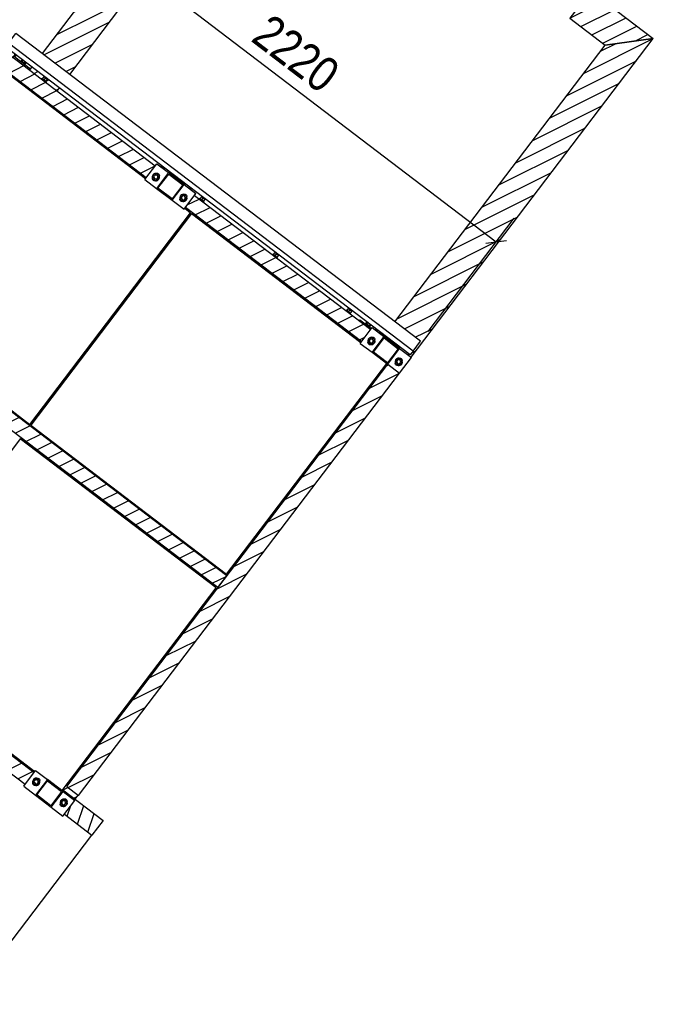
# Model space of a CAD drawing. Header units: millimetres. Extents: x 1838 to 190192, y -28 to 11710.
# Tile 60 of 80: x 118533 to 121109, y 5693 to 9693. Entities that reach past the tile are written whole.
import ezdxf

# ---------------------------------------------------------------- set-up
doc = ezdxf.new("R2010")
doc.units = ezdxf.units.MM
doc.styles.add('Arial Narrow', font='ARIALN.TTF', dxfattribs={"height": 0.2})
pattern_1 = [(26.565, (117680.095, 7252.83), (-56.1266, 28.0633), [])]
pattern_2 = [(26.565, (121108.837, 9615.87), (-56.1266, 28.0633), [])]
pattern_3 = [(71.56505, (115879.457, -8910.315), (-59.53125, -19.84375), [])]
pattern_4 = [(26.565, (119084.44, 9099.51), (-56.1266, 28.0633), [])]
pattern_5 = [(26.565, (119373.05, 10538.26), (-56.1266, 28.0633), [])]

# ---------------------------------------------------------------- blocks, each defined once
blk = doc.blocks.new('Part-59603 - 1285')
at = {"color": 7}
for p, q in [((119917.6, 8377.9), (119966.1, 8441.6)), ((119966.1, 8441.6), (120013.8, 8405.3)), ((119917.6, 8377.9), (119965.4, 8341.6)), ((120076.8, 8256.9), (120125.3, 8320.6)), ((120077.5, 8356.9), (120125.3, 8320.6)), ((120029.1, 8293.2), (120076.8, 8256.9))]:
    blk.add_line(p, q, dxfattribs=at)
blk = doc.blocks.new('Part-60603 - 1285')
at = {"color": 7}
for p, q in [((118555.9, 7975), (118558.9, 7979)), ((119312.1, 7399.9), (119315.1, 7404))]:
    blk.add_line(p, q, dxfattribs=at)
blk = doc.blocks.new('Part-58062 - 1285')
h = blk.add_hatch()
h.set_pattern_fill('', color=96, scale=50, style=0, pattern_type=0)
h.set_pattern_definition(pattern_1)
h.paths.add_polyline_path([(116475.8, 8168.7), (117680.1, 7252.8), (117716.4, 7300.6), (117123.4, 7751.6), (117079.5, 7784.9), (116475.8, 8244)])
h = blk.add_hatch()
h.set_pattern_fill('', color=96, scale=50, style=0, pattern_type=0)
h.set_pattern_definition(pattern_1)
h.paths.add_polyline_path([(118555.7, 6587), (118592, 6634.7), (117923.3, 7143.2), (117879.6, 7176.5), (117875.6, 7179.5), (117839.3, 7131.8)])
at = {"color": 96}
for p, q in [((116475.8, 8244), (117716.4, 7300.6)), ((116475.8, 8168.7), (116475.8, 8244)), ((116475.8, 8168.7), (117680.1, 7252.8)), ((117875.6, 7179.5), (118592, 6634.7)), ((117839.3, 7131.8), (118555.7, 6587))]:
    blk.add_line(p, q, dxfattribs=at)
blk = doc.blocks.new('Part-60633 - 1285')
at = {"color": 7}
for p, q in [((117923.3, 7143.2), (117926.3, 7147.2)), ((118560.1, 6659), (118563.1, 6662.9))]:
    blk.add_line(p, q, dxfattribs=at)
blk = doc.blocks.new('Part-58080 - 1285')
h = blk.add_hatch()
h.set_pattern_fill('', color=96, scale=50, style=0, pattern_type=0)
h.set_pattern_definition([(26.565, (120769.38, 9698.133), (-56.1266, 28.063), [])])
h.paths.add_polyline_path([(120854.1, 9809.6), (120769.4, 9698.1), (120912.7, 9589.2), (120929.5, 9591.5), (121005.8, 9601.9), (121108.8, 9615.9), (120997.4, 9700.6)])
at = {"color": 96}
for p, q in [((120854.1, 9809.6), (120769.4, 9698.1)), ((120854.1, 9809.6), (121108.8, 9615.9)), ((120769.4, 9698.1), (120912.7, 9589.2)), ((121108.8, 9615.9), (120912.7, 9589.2))]:
    blk.add_line(p, q, dxfattribs=at)
blk = doc.blocks.new('Part-60623 - 1285')
at = {"color": 7}
blk.add_line((118551.5, 9423.1), (118554.6, 9427.1), dxfattribs=at)
blk = doc.blocks.new('Part-58064 - 1285')
h = blk.add_hatch()
h.set_pattern_fill('', color=96, scale=50, style=0, pattern_type=0)
h.set_pattern_definition(pattern_2)
h.paths.add_polyline_path([(120124.3, 8321.3), (121108.8, 9615.9), (120912.7, 9589.2), (120058.3, 8465.7), (120116.8, 8421.2), (120122.9, 8416.6), (120162.7, 8386.3), (120132.4, 8346.5), (120086.5, 8381.4), (120080.1, 8386.3), (120132.2, 8346.7), (120132.1, 8346.5), (120120.1, 8330.7), (120074.4, 8365.5), (120068.9, 8369.7), (120015.9, 8410), (120012.9, 8406), (120013.8, 8405.3), (120071.4, 8361.5), (120077.5, 8356.9)])
h = blk.add_hatch()
h.set_pattern_fill('', color=96, scale=50, style=0, pattern_type=0)
h.set_pattern_definition(pattern_2)
h.paths.add_polyline_path([(118759.3, 6526.3), (118771.4, 6542.2), (118766.8, 6545.8), (118724.6, 6577.9), (119352.8, 7404), (119349.8, 7399.9), (120009, 8266.8), (120029.1, 8293.2), (120025.1, 8296.2), (120002.7, 8266.8), (119374.3, 7440.5), (119372.2, 7442.1), (119366.7, 7446.4), (119354.4, 7455.7), (119351.4, 7451.7), (119369.2, 7438.2), (119375.3, 7433.5), (119339, 7385.8), (119332.9, 7390.4), (119327.3, 7394.7), (119315.1, 7404), (119312, 7399.9), (119331.9, 7384.8), (118708.5, 6565)])
at = {"color": 96}
for p, q in [((120124.3, 8321.3), (121108.8, 9615.9)), ((120912.7, 9589.2), (121108.8, 9615.9)), ((120058.3, 8465.7), (120912.7, 9589.2)), ((120012.9, 8406), (120015.9, 8410)), ((118759.3, 6526.3), (118771.4, 6542.2))]:
    blk.add_line(p, q, dxfattribs=at)
blk = doc.blocks.new('Bolt-59808 - 1285')
at = {"color": 7}
for p, q in [((119185.2, 9035.4), (119188.2, 9039.4)), ((119189.3, 9032.3), (119192.4, 9036.3)), ((119197.6, 9026), (119200.6, 9030)), ((119201.7, 9022.9), (119204.8, 9026.8))]:
    blk.add_line(p, q, dxfattribs=at)
blk = doc.blocks.new('Bolt-60624 - 1285')
at = {"color": 7}
for p, q in [((118621.1, 9451.8), (118623, 9454.2)), ((118642.1, 9439.7), (118623, 9454.2)), ((118631, 9460.7), (118625, 9452.7)), ((118646.1, 9449.2), (118631, 9460.7)), ((118632.5, 9447), (118638.6, 9454.9)), ((118633.8, 9458.5), (118635, 9460.1)), ((118640.1, 9441.2), (118646.1, 9449.2)), ((118640.2, 9437.3), (118642.1, 9439.7)), ((118643.3, 9451.3), (118644.6, 9452.9)), ((119108.6, 9097.5), (119106.8, 9095.1)), ((119123.7, 9086), (119108.6, 9097.5)), ((119111.4, 9095.4), (119112.6, 9096.9)), ((119114.3, 9089.3), (119116.2, 9091.7)), ((119120.9, 9088.1), (119122.1, 9089.7)), ((119121.9, 9083.6), (119123.7, 9086))]:
    blk.add_line(p, q, dxfattribs=at)
blk = doc.blocks.new('Part-59753 - 1285')
at = {"color": 7}
for p, q in [((118487.7, 9597.3), (118518, 9637.1)), ((120162.7, 8386.3), (118518, 9637.1)), ((120132.4, 8346.5), (118487.7, 9597.3)), ((120132.4, 8346.5), (120162.7, 8386.3))]:
    blk.add_line(p, q, dxfattribs=at)
blk = doc.blocks.new('Part-58060 - 1285')
h = blk.add_hatch()
h.set_pattern_fill('', color=96, scale=50, angle=45, style=0, pattern_type=0)
h.set_pattern_definition(pattern_3)
h.paths.add_polyline_path([(118564.4, 6598.4), (118592, 6634.7), (118595, 6638.7)])
h = blk.add_hatch()
h.set_pattern_fill('', color=96, scale=50, angle=45, style=0, pattern_type=0)
h.set_pattern_definition(pattern_3)
h.paths.add_polyline_path([(118708.5, 6565), (118705.5, 6561), (118709.5, 6558), (118757.2, 6521.6), (118714.9, 6465.9), (118826.9, 6380.7), (118827.1, 6380.6), (118832.2, 6387.3), (118872.5, 6440.3)])
at = {"color": 96}
for p, q in [((118708.5, 6565), (118872.5, 6440.3)), ((118872.5, 6440.3), (118827.1, 6380.6)), ((118826.9, 6380.7), (118827.1, 6380.6))]:
    blk.add_line(p, q, dxfattribs=at)
blk = doc.blocks.new('Part-58063 - 1285')
h = blk.add_hatch()
h.set_pattern_fill('', color=96, scale=50, style=0, pattern_type=0)
h.set_pattern_definition([(26.565, (120076.84, 8256.875), (-56.1266, 28.0633), [])])
h.paths.add_polyline_path([(118772.4, 6541.5), (120076.8, 8256.9), (120071.3, 8261.1), (120029.1, 8293.2), (118724.6, 6577.9)])
at = {"color": 96}
for p, q in [((118724.6, 6577.9), (120029.1, 8293.2)), ((118772.4, 6541.5), (120076.8, 8256.9)), ((118724.6, 6577.9), (118772.4, 6541.5))]:
    blk.add_line(p, q, dxfattribs=at)
blk = doc.blocks.new('Part-58068 - 1285')
h = blk.add_hatch()
h.set_pattern_fill('', color=96, scale=50, style=0, pattern_type=0)
h.set_pattern_definition(pattern_4)
h.paths.add_polyline_path([(119048.1, 9051.8), (119084.4, 9099.5), (118367.1, 9645.1), (118354, 9579.6)])
h = blk.add_hatch()
h.set_pattern_fill('', color=96, scale=50, style=0, pattern_type=0)
h.set_pattern_definition(pattern_4)
h.paths.add_polyline_path([(119923.7, 8385.9), (119960, 8433.7), (119243.6, 8978.4), (119207.3, 8930.7), (119871.9, 8425.3)])
at = {"color": 96}
for p, q in [((118354, 9579.6), (118367.1, 9645.1)), ((118367.1, 9645.1), (119084.4, 9099.5)), ((118354, 9579.6), (119048.1, 9051.8)), ((119243.6, 8978.4), (119960, 8433.7)), ((119207.3, 8930.7), (119923.7, 8385.9))]:
    blk.add_line(p, q, dxfattribs=at)
blk = doc.blocks.new('Part-58069 - 1285')
h = blk.add_hatch()
h.set_pattern_fill('', color=96, scale=50, style=0, pattern_type=0)
h.set_pattern_definition([(26.565, (118558.924, 7979.01), (-56.1266, 28.0633), [])])
h.paths.add_polyline_path([(118515.1, 8012.3), (118558.9, 7979), (119315.1, 7404), (119339, 7385.8), (119375.3, 7433.5), (117016, 9227.8), (117007.4, 9225.5), (116992.5, 9221.6), (116942.3, 9208.4), (117715.3, 8620.6), (117759, 8587.4)])
at = {"color": 96}
for p, q in [((116942.3, 9208.4), (117016, 9227.8)), ((119339, 7385.8), (116942.3, 9208.4)), ((119375.3, 7433.5), (117016, 9227.8)), ((119339, 7385.8), (119375.3, 7433.5))]:
    blk.add_line(p, q, dxfattribs=at)
blk = doc.blocks.new('Part-58082 - 1285')
h = blk.add_hatch()
h.set_pattern_fill('', color=96, scale=50, style=0, pattern_type=0)
h.set_pattern_definition(pattern_5)
h.paths.add_polyline_path([(119426, 10498), (119373, 10538.3), (118625.5, 9555.3), (118737, 9470.5), (119484.5, 10453.5), (119431.6, 10493.8)])
h = blk.add_hatch()
h.set_pattern_fill('', color=96, scale=50, style=0, pattern_type=0)
h.set_pattern_definition(pattern_5)
h.paths.add_polyline_path([(118685.5, 9402.9), (118694.6, 9414.8), (118641.7, 9455.1), (118636.1, 9459.3), (118583.2, 9499.6), (118574.1, 9487.6)])
h = blk.add_hatch()
h.set_pattern_fill('', color=96, scale=50, style=0, pattern_type=0)
h.set_pattern_definition(pattern_5)
h.paths.add_polyline_path([(118551.5, 9423.1), (118554.6, 9427.1), (118537.8, 9439.9), (118534.7, 9435.8)])
at = {"color": 96}
for p, q in [((118625.5, 9555.3), (119373, 10538.3)), ((118737, 9470.5), (119484.5, 10453.5)), ((118574.1, 9487.6), (118583.2, 9499.6)), ((118534.7, 9435.8), (118537.8, 9439.9)), ((118685.5, 9402.9), (118694.6, 9414.8))]:
    blk.add_line(p, q, dxfattribs=at)
blk = doc.blocks.new('Part-59752 - 1285')
at = {"color": 7}
blk.add_line((120132.4, 8346.5), (120162.7, 8386.3), dxfattribs=at)
blk = doc.blocks.new('Part-60598 - 1285')
at = {"color": 7}
for p, q in [((117795.3, 8635.1), (117798.3, 8639.1)), ((118551.5, 8060.1), (118554.5, 8064))]:
    blk.add_line(p, q, dxfattribs=at)
blk = doc.blocks.new('Bolt-59810 - 1285')
at = {"color": 7}
for p, q in [((119937.6, 8457), (119939.4, 8459.4)), ((119958.5, 8444.9), (119939.4, 8459.4)), ((119940.7, 8458.4), (119944.9, 8464)), ((119944.8, 8455.3), (119949, 8460.8)), ((119953.1, 8449), (119957.3, 8454.6)), ((119956.7, 8442.5), (119958.5, 8444.9)), ((119957.2, 8445.8), (119961.4, 8451.4))]:
    blk.add_line(p, q, dxfattribs=at)
blk = doc.blocks.new('Bolt-60626 - 1285')
at = {"color": 7}
for p, q in [((119261.9, 8964.5), (119263.7, 8966.9)), ((119282.8, 8952.4), (119263.7, 8966.9)), ((119271.8, 8973.4), (119265.7, 8965.4)), ((119286.9, 8961.9), (119271.8, 8973.4)), ((119273.3, 8959.7), (119279.3, 8967.6)), ((119274.6, 8971.3), (119275.8, 8972.9)), ((119280.8, 8953.9), (119286.9, 8961.9)), ((119284.1, 8964), (119285.3, 8965.6)), ((119281, 8950), (119282.8, 8952.4)), ((119560.4, 8737.6), (119562.2, 8739.9)), ((119581.3, 8725.4), (119562.2, 8739.9)), ((119570.3, 8746.4), (119564.2, 8738.4)), ((119585.4, 8734.9), (119570.3, 8746.4)), ((119571.8, 8732.7), (119577.8, 8740.6)), ((119573, 8744.3), (119574.3, 8745.9)), ((119579.3, 8726.9), (119585.4, 8734.9)), ((119579.5, 8723), (119581.3, 8725.4)), ((119582.6, 8737), (119583.8, 8738.6)), ((119868.8, 8519.4), (119862.7, 8511.4)), ((119883.9, 8507.9), (119868.8, 8519.4)), ((119871.5, 8517.3), (119872.8, 8518.9)), ((119858.9, 8510.6), (119860.7, 8512.9)), ((119879.8, 8498.4), (119860.7, 8512.9)), ((119870.3, 8505.7), (119876.3, 8513.6)), ((119877.8, 8499.9), (119883.9, 8507.9)), ((119878, 8496), (119879.8, 8498.4)), ((119881.1, 8510), (119882.3, 8511.6))]:
    blk.add_line(p, q, dxfattribs=at)
blk = doc.blocks.new('Part-59812 - 1285')
at = {"color": 7}
for p, q in [((118506.4, 9539.1), (118515.4, 9551.1)), ((118513.4, 9540.1), (118519.4, 9548)), ((118577, 9491.7), (118513.4, 9540.1)), ((118574, 9487.7), (118577, 9491.7))]:
    blk.add_line(p, q, dxfattribs=at)
blk = doc.blocks.new('Part-59512 - 1285')
h = blk.add_hatch()
h.set_pattern_fill('', color=1, scale=10, style=0, pattern_type=0)
h.set_pattern_definition([(45, (118645.806, 6606.38), (-22.451, 22.451), [])])
h.paths.add_polyline_path([(118709.5, 6558), (118645.8, 6606.4), (118597.4, 6542.7), (118661.1, 6494.3)])
h.paths.add_polyline_path([(118603, 6543.5), (118646.6, 6600.8), (118703.9, 6557.2), (118660.3, 6499.9)])
at = {"color": 7}
for p, q in [((118645.8, 6606.4), (118597.4, 6542.7)), ((118603, 6543.5), (118646.6, 6600.8)), ((118645.8, 6606.4), (118645.8, 6606.4)), ((118709.5, 6558), (118645.8, 6606.4)), ((118646.6, 6600.8), (118646.6, 6600.8)), ((118646.6, 6600.8), (118703.9, 6557.2)), ((118597.4, 6542.7), (118597.4, 6542.7)), ((118597.4, 6542.7), (118661.1, 6494.3)), ((118603, 6543.5), (118603, 6543.5)), ((118660.3, 6499.9), (118603, 6543.5)), ((118703.9, 6557.2), (118660.3, 6499.9)), ((118661.1, 6494.3), (118709.5, 6558)), ((118703.9, 6557.2), (118703.9, 6557.2)), ((118709.5, 6558), (118709.5, 6558)), ((118660.3, 6499.9), (118660.3, 6499.9)), ((118661.1, 6494.3), (118661.1, 6494.3))]:
    blk.add_line(p, q, dxfattribs=at)
blk = doc.blocks.new('Part-59513 - 1285')
h = blk.add_hatch()
h.set_pattern_fill('', color=1, scale=10, style=0, pattern_type=0)
h.set_pattern_definition([(45, (119138.25, 9071.15), (-22.451, 22.451), [])])
h.paths.add_polyline_path([(119201.9, 9022.7), (119138.2, 9071.2), (119089.8, 9007.5), (119153.5, 8959)])
h.paths.add_polyline_path([(119095.4, 9008.2), (119139, 9065.5), (119196.3, 9022), (119152.7, 8964.7)])
at = {"color": 7}
for p, q in [((119138.2, 9071.2), (119089.8, 9007.5)), ((119095.4, 9008.2), (119139, 9065.5)), ((119138.2, 9071.2), (119138.2, 9071.2)), ((119201.9, 9022.7), (119138.2, 9071.2)), ((119139, 9065.5), (119139, 9065.5)), ((119139, 9065.5), (119196.3, 9022)), ((119089.8, 9007.5), (119089.8, 9007.5)), ((119089.8, 9007.5), (119153.5, 8959)), ((119095.4, 9008.2), (119095.4, 9008.2)), ((119152.7, 8964.7), (119095.4, 9008.2)), ((119196.3, 9022), (119152.7, 8964.7)), ((119153.5, 8959), (119201.9, 9022.7)), ((119196.3, 9022), (119196.3, 9022)), ((119201.9, 9022.7), (119201.9, 9022.7)), ((119152.7, 8964.7), (119152.7, 8964.7)), ((119153.5, 8959), (119153.5, 8959))]:
    blk.add_line(p, q, dxfattribs=at)
blk = doc.blocks.new('Part-59514 - 1285')
h = blk.add_hatch()
h.set_pattern_fill('', color=1, scale=10, style=0, pattern_type=0)
h.set_pattern_definition([(45, (120013.83, 8405.3), (-22.451, 22.451), [])])
h.paths.add_polyline_path([(120077.5, 8356.9), (120013.8, 8405.3), (119965.4, 8341.6), (120029.1, 8293.2)])
h.paths.add_polyline_path([(119971, 8342.4), (120014.6, 8399.7), (120071.9, 8356.1), (120028.3, 8298.8)])
at = {"color": 7}
for p, q in [((120013.8, 8405.3), (119965.4, 8341.6)), ((119971, 8342.4), (120014.6, 8399.7)), ((120013.8, 8405.3), (120013.8, 8405.3)), ((120077.5, 8356.9), (120013.8, 8405.3)), ((120014.6, 8399.7), (120014.6, 8399.7)), ((120014.6, 8399.7), (120071.9, 8356.1)), ((119965.4, 8341.6), (119965.4, 8341.6)), ((119965.4, 8341.6), (120029.1, 8293.2)), ((119971, 8342.4), (119971, 8342.4)), ((120028.3, 8298.8), (119971, 8342.4)), ((120071.9, 8356.1), (120028.3, 8298.8)), ((120029.1, 8293.2), (120077.5, 8356.9)), ((120071.9, 8356.1), (120071.9, 8356.1)), ((120077.5, 8356.9), (120077.5, 8356.9)), ((120028.3, 8298.8), (120028.3, 8298.8)), ((120029.1, 8293.2), (120029.1, 8293.2))]:
    blk.add_line(p, q, dxfattribs=at)
blk = doc.blocks.new('Part-59595 - 1285')
at = {"color": 7}
for p, q in [((119042.1, 9043.8), (119090.5, 9107.5)), ((119090.5, 9107.5), (119138.2, 9071.2)), ((119042.1, 9043.8), (119089.8, 9007.5)), ((119201.9, 9022.7), (119249.7, 8986.4)), ((119153.5, 8959), (119201.3, 8922.7)), ((119201.3, 8922.7), (119249.7, 8986.4))]:
    blk.add_line(p, q, dxfattribs=at)
blk = doc.blocks.new('Bolt-59596 - 1285')
at = {"color": 7}
for p, q in [((119073.2, 9046.2), (119073.3, 9047.8)), ((119074.4, 9042.7), (119073.2, 9046.2)), ((119076.1, 9061.9), (119074.4, 9048.1)), ((119074.4, 9048.1), (119085.4, 9039.7)), ((119076.8, 9040), (119074.4, 9042.7)), ((119088.9, 9067.2), (119076.1, 9061.9)), ((119080.2, 9038.3), (119076.8, 9040)), ((119085.4, 9038.6), (119083.9, 9038.1)), ((119085.4, 9039.7), (119098.2, 9045.1)), ((119088.9, 9068.3), (119090.4, 9068.9)), ((119099.9, 9058.8), (119088.9, 9067.2)), ((119090.4, 9068.9), (119094.1, 9068.6)), ((119094.1, 9068.6), (119097.4, 9067)), ((119097.4, 9067), (119099.9, 9064.2)), ((119098.2, 9045.1), (119099.9, 9058.8)), ((119099.9, 9064.2), (119101.1, 9060.7)), ((119101.1, 9060.7), (119101, 9059.1)), ((119083.9, 9038.1), (119080.2, 9038.3)), ((119184.6, 8961.5), (119184.7, 8963.1)), ((119185.8, 8958), (119184.6, 8961.5)), ((119187.5, 8977.1), (119185.8, 8963.4)), ((119185.8, 8963.4), (119196.8, 8955)), ((119200.3, 8982.5), (119187.5, 8977.1)), ((119196.8, 8955), (119209.6, 8960.4)), ((119200.3, 8983.6), (119201.8, 8984.1)), ((119211.3, 8974.1), (119200.3, 8982.5)), ((119201.8, 8984.1), (119205.5, 8983.9)), ((119205.5, 8983.9), (119208.9, 8982.3)), ((119208.9, 8982.3), (119211.3, 8979.5)), ((119209.6, 8960.4), (119211.3, 8974.1)), ((119211.3, 8979.5), (119212.5, 8976)), ((119212.5, 8976), (119212.4, 8974.4)), ((119188.3, 8955.2), (119185.8, 8958)), ((119191.6, 8953.6), (119188.3, 8955.2)), ((119195.3, 8953.4), (119191.6, 8953.6)), ((119196.8, 8953.9), (119195.3, 8953.4))]:
    blk.add_line(p, q, dxfattribs=at)
for centre, radius, start, end in [((119087.1, 9053.5), 15, 172.7481, 352.7481), ((119087.1, 9053.5), 15, 352.7481, 172.7481), ((119087.1, 9053.5), 8, 172.7481, 352.7481), ((119087.1, 9053.5), 8, 352.7481, 172.7481), ((119198.6, 8968.7), 15, 172.7481, 352.7481), ((119198.6, 8968.7), 15, 352.7481, 172.7481), ((119198.6, 8968.7), 8, 352.7481, 172.7481), ((119198.6, 8968.7), 8, 172.7481, 352.7481)]:
    blk.add_arc(centre, radius, start, end, dxfattribs=at)
blk = doc.blocks.new('Part-59600 - 1285')
at = {"color": 7}
for p, q in [((118549.6, 6579), (118598, 6642.7)), ((118598, 6642.7), (118645.8, 6606.4)), ((118549.6, 6579), (118597.4, 6542.7)), ((118708.8, 6458), (118757.2, 6521.6)), ((118709.5, 6558), (118757.2, 6521.6)), ((118661.1, 6494.3), (118708.8, 6458))]:
    blk.add_line(p, q, dxfattribs=at)
blk = doc.blocks.new('Bolt-59601 - 1285')
at = {"color": 7}
for p, q in [((118589.7, 6605.1), (118588, 6591.3)), ((118602.5, 6610.4), (118589.7, 6605.1)), ((118602.5, 6611.5), (118604, 6612.1)), ((118613.5, 6602), (118602.5, 6610.4)), ((118604, 6612.1), (118607.7, 6611.8)), ((118607.7, 6611.8), (118611, 6610.2)), ((118611, 6610.2), (118613.5, 6607.4)), ((118611.8, 6588.3), (118613.5, 6602)), ((118613.5, 6607.4), (118614.7, 6603.9)), ((118614.7, 6603.9), (118614.6, 6602.3)), ((118586.8, 6589.4), (118586.9, 6591)), ((118588, 6585.9), (118586.8, 6589.4)), ((118588, 6591.3), (118599, 6582.9)), ((118590.5, 6583.1), (118588, 6585.9)), ((118593.8, 6581.5), (118590.5, 6583.1)), ((118597.5, 6581.3), (118593.8, 6581.5)), ((118599, 6581.8), (118597.5, 6581.3)), ((118599, 6582.9), (118611.8, 6588.3)), ((118701.1, 6520.3), (118699.4, 6506.6)), ((118713.9, 6525.7), (118701.1, 6520.3)), ((118713.9, 6526.8), (118715.4, 6527.3)), ((118725, 6517.3), (118713.9, 6525.7)), ((118715.4, 6527.3), (118719.1, 6527.1)), ((118719.1, 6527.1), (118722.5, 6525.5)), ((118722.5, 6525.5), (118724.9, 6522.7)), ((118724.9, 6522.7), (118726.1, 6519.2)), ((118726.1, 6519.2), (118726, 6517.6)), ((118698.2, 6504.7), (118698.3, 6506.3)), ((118699.4, 6501.2), (118698.2, 6504.7)), ((118699.4, 6506.6), (118710.4, 6498.2)), ((118701.9, 6498.4), (118699.4, 6501.2)), ((118705.2, 6496.8), (118701.9, 6498.4)), ((118708.9, 6496.6), (118705.2, 6496.8)), ((118710.4, 6497.1), (118708.9, 6496.6)), ((118710.4, 6498.2), (118723.2, 6503.5)), ((118723.2, 6503.5), (118725, 6517.3))]:
    blk.add_line(p, q, dxfattribs=at)
for centre, radius, start, end in [((118600.7, 6596.7), 15, 352.7481, 172.7481), ((118600.7, 6596.7), 8, 352.7481, 172.7481), ((118600.7, 6596.7), 15, 172.7481, 352.7481), ((118600.7, 6596.7), 8, 172.7481, 352.7481), ((118712.2, 6511.9), 15, 352.7481, 172.7481), ((118712.2, 6511.9), 8, 352.7481, 172.7481), ((118712.2, 6511.9), 15, 172.7481, 352.7481), ((118712.2, 6511.9), 8, 172.7481, 352.7481)]:
    blk.add_arc(centre, radius, start, end, dxfattribs=at)
blk = doc.blocks.new('Bolt-59604 - 1285')
at = {"color": 7}
for p, q in [((119964.5, 8401.4), (119951.7, 8396)), ((119964.4, 8402.5), (119966, 8403)), ((119975.5, 8393), (119964.5, 8401.4)), ((119966, 8403), (119969.7, 8402.8)), ((119969.7, 8402.8), (119973, 8401.2)), ((119973, 8401.2), (119975.5, 8398.4)), ((119948.8, 8380.4), (119948.9, 8382)), ((119950, 8376.9), (119948.8, 8380.4)), ((119951.7, 8396), (119949.9, 8382.3)), ((119949.9, 8382.3), (119961, 8373.9)), ((119952.4, 8374.1), (119950, 8376.9)), ((119955.8, 8372.5), (119952.4, 8374.1)), ((119959.5, 8372.3), (119955.8, 8372.5)), ((119961, 8372.8), (119959.5, 8372.3)), ((119961, 8373.9), (119973.7, 8379.3)), ((119973.7, 8379.3), (119975.5, 8393)), ((119975.5, 8398.4), (119976.7, 8394.9)), ((119976.7, 8394.9), (119976.6, 8393.3)), ((120060.2, 8295.6), (120060.3, 8297.3)), ((120061.4, 8292.1), (120060.2, 8295.6)), ((120063.1, 8311.3), (120061.4, 8297.5)), ((120061.4, 8297.5), (120072.4, 8289.1)), ((120063.9, 8289.4), (120061.4, 8292.1)), ((120075.9, 8316.6), (120063.1, 8311.3)), ((120067.2, 8287.7), (120063.9, 8289.4)), ((120070.9, 8287.5), (120067.2, 8287.7)), ((120072.4, 8288), (120070.9, 8287.5)), ((120072.4, 8289.1), (120085.2, 8294.5)), ((120075.9, 8317.8), (120077.4, 8318.3)), ((120086.9, 8308.3), (120075.9, 8316.6)), ((120077.4, 8318.3), (120081.1, 8318.1)), ((120081.1, 8318.1), (120084.4, 8316.4)), ((120084.4, 8316.4), (120086.9, 8313.6)), ((120085.2, 8294.5), (120086.9, 8308.3)), ((120086.9, 8313.6), (120088.1, 8310.1)), ((120088.1, 8310.1), (120088, 8308.5))]:
    blk.add_line(p, q, dxfattribs=at)
for centre, radius, start, end in [((119962.7, 8387.6), 15, 352.7481, 172.7481), ((119962.7, 8387.6), 15, 172.7481, 352.7481), ((119962.7, 8387.6), 8, 172.7481, 352.7481), ((119962.7, 8387.6), 8, 352.7481, 172.7481), ((120074.1, 8302.9), 15, 172.7481, 352.7481), ((120074.1, 8302.9), 15, 352.7481, 172.7481), ((120074.1, 8302.9), 8, 172.7481, 352.7481), ((120074.1, 8302.9), 8, 352.7481, 172.7481)]:
    blk.add_arc(centre, radius, start, end, dxfattribs=at)
blk = doc.blocks.new('Part-59605 - 1285')
at = {"color": 7}
for p, q in [((118030.9, 6986.1), (117304.5, 6030.9)), ((118030.9, 6986.1), (118555.7, 6587)), ((118714.9, 6465.9), (118826.9, 6380.7)), ((118100.5, 5425.6), (118826.9, 6380.7)), ((117304.5, 6030.9), (118100.5, 5425.6))]:
    blk.add_line(p, q, dxfattribs=at)
blk = doc.blocks.new('Part-59607 - 1285')
at = {"color": 7}
for p, q in [((119232.1, 8905.5), (118578.3, 8045.8)), ((119232.1, 8905.5), (119920.6, 8381.9)), ((119374.3, 7440.5), (120025.1, 8296.2)), ((118578.3, 8045.8), (119374.3, 7440.5))]:
    blk.add_line(p, q, dxfattribs=at)
blk = doc.blocks.new('Part-59608 - 1285')
at = {"color": 7}
for p, q in [((118432.1, 9513.9), (117778.4, 8654.2)), ((118432.1, 9513.9), (119045.1, 9047.7)), ((119204.3, 8926.7), (119228.1, 8908.5)), ((118574.4, 8048.9), (119228.1, 8908.5)), ((117778.4, 8654.2), (118574.4, 8048.9))]:
    blk.add_line(p, q, dxfattribs=at)
blk = doc.blocks.new('Part-59610 - 1285')
at = {"color": 7}
for p, q in [((118536, 7990.1), (117906.4, 7162.3)), ((119331.9, 7384.8), (118536, 7990.1)), ((118705.5, 6561), (119331.9, 7384.8)), ((117906.4, 7162.3), (118595, 6638.7))]:
    blk.add_line(p, q, dxfattribs=at)
blk = doc.blocks.new('Part-59805 - 1285')
at = {"color": 7}
for p, q in [((118383.3, 9651.5), (118395.4, 9667.5)), ((120120.1, 8330.7), (118383.3, 9651.5)), ((120132.2, 8346.7), (120120.1, 8330.7))]:
    blk.add_line(p, q, dxfattribs=at)
blk = doc.blocks.new('Part-59806 - 1285')
at = {"color": 7}
for p, q in [((119225.3, 9004.9), (119228.3, 9008.9)), ((119229.3, 9001.9), (119232.3, 9005.9))]:
    blk.add_line(p, q, dxfattribs=at)
blk = doc.blocks.new('Part-59809 - 1285')
at = {"color": 7}
for p, q in [((119912.3, 8470), (119915.3, 8474)), ((119915.3, 8474), (119963, 8437.6)), ((119982, 8429.5), (119985, 8433.5)), ((119986, 8426.5), (119989, 8430.5))]:
    blk.add_line(p, q, dxfattribs=at)
blk = doc.blocks.new('Bolt-59813 - 1285')
at = {"color": 7}
for p, q in [((118535.6, 9523.1), (118537.5, 9525.5)), ((118556.6, 9511), (118537.5, 9525.5)), ((118538.7, 9524.5), (118543, 9530.1)), ((118542.9, 9521.4), (118547.1, 9527)), ((118551.2, 9515.1), (118555.4, 9520.7)), ((118554.7, 9508.6), (118556.6, 9511)), ((118555.3, 9512), (118559.5, 9517.5))]:
    blk.add_line(p, q, dxfattribs=at)
blk = doc.blocks.new('Part-60625 - 1285')
at = {"color": 7}
for p, q in [((119202.7, 8875.1), (119206.7, 8872.1)), ((119868.9, 8421.2), (119871.9, 8425.3))]:
    blk.add_line(p, q, dxfattribs=at)
blk = doc.blocks.new('Part-60597 - 1285')
at = {"color": 7}
for p, q in [((118595.2, 8026.8), (118598.2, 8030.7)), ((119351.4, 7451.7), (119354.4, 7455.7))]:
    blk.add_line(p, q, dxfattribs=at)
blk = doc.blocks.new('Bolt-60630 - 1285')
at = {"color": 7}
for p, q in [((119996.1, 8422.5), (119994.3, 8420.2)), ((120011.2, 8411), (119996.1, 8422.5)), ((119998.9, 8420.4), (120000.1, 8422)), ((120001.9, 8414.4), (120003.7, 8416.8)), ((120008.5, 8413.2), (120009.7, 8414.7)), ((120009.4, 8408.7), (120011.2, 8411)), ((120043.9, 8386.2), (120042.1, 8383.8)), ((120059, 8374.7), (120043.9, 8386.2)), ((120046.7, 8384.1), (120047.9, 8385.7)), ((120049.6, 8378.1), (120051.4, 8380.5)), ((120056.2, 8376.8), (120057.4, 8378.4)), ((120057.2, 8372.3), (120059, 8374.7))]:
    blk.add_line(p, q, dxfattribs=at)
blk = doc.blocks.new('StraightDimension-72115 - 1285')
at = {"color": 174}
for p, q in [((118426.1, 9769.8), (118775.9, 10229.8)), ((118745.3, 10140), (118661.3, 10128.6)), ((118703.3, 10134.3), (120470.2, 8790.6)), ((120193, 8426.1), (120542.8, 8886.1)), ((120428.1, 8784.9), (120512.2, 8796.3))]:
    blk.add_line(p, q, dxfattribs=at)
at = {"color": 30, "style": 'Arial Narrow'}
blk.add_text('2220', height=143.16, rotation=322.7463, dxfattribs=at).set_placement((119468.8, 9608.7))

msp = doc.modelspace()

# ---------------------------------------------------------------- block references
for name in ['Part-58082 - 1285', 'StraightDimension-72115 - 1285', 'Part-58080 - 1285', 'Part-58068 - 1285', 'Part-59805 - 1285', 'Part-58064 - 1285', 'Part-59753 - 1285', 'Part-59812 - 1285', 'Bolt-59813 - 1285', 'Part-59608 - 1285', 'Bolt-60624 - 1285', 'Part-60623 - 1285', 'Part-58069 - 1285', 'Part-59595 - 1285', 'Bolt-59596 - 1285', 'Part-59513 - 1285', 'Bolt-59808 - 1285', 'Part-59806 - 1285', 'Bolt-60626 - 1285', 'Part-59607 - 1285', 'Part-60625 - 1285', 'Part-60598 - 1285', 'Part-59809 - 1285', 'Part-59603 - 1285', 'Bolt-59810 - 1285', 'Bolt-59604 - 1285', 'Part-59514 - 1285', 'Bolt-60630 - 1285', 'Part-59752 - 1285', 'Part-58063 - 1285', 'Part-58062 - 1285', 'Part-60597 - 1285', 'Part-59610 - 1285', 'Part-60603 - 1285', 'Part-60633 - 1285', 'Part-59605 - 1285', 'Part-59600 - 1285', 'Part-58060 - 1285', 'Bolt-59601 - 1285', 'Part-59512 - 1285']:
    msp.add_blockref(name, (0, 0))

doc.saveas('drawing.dxf')
